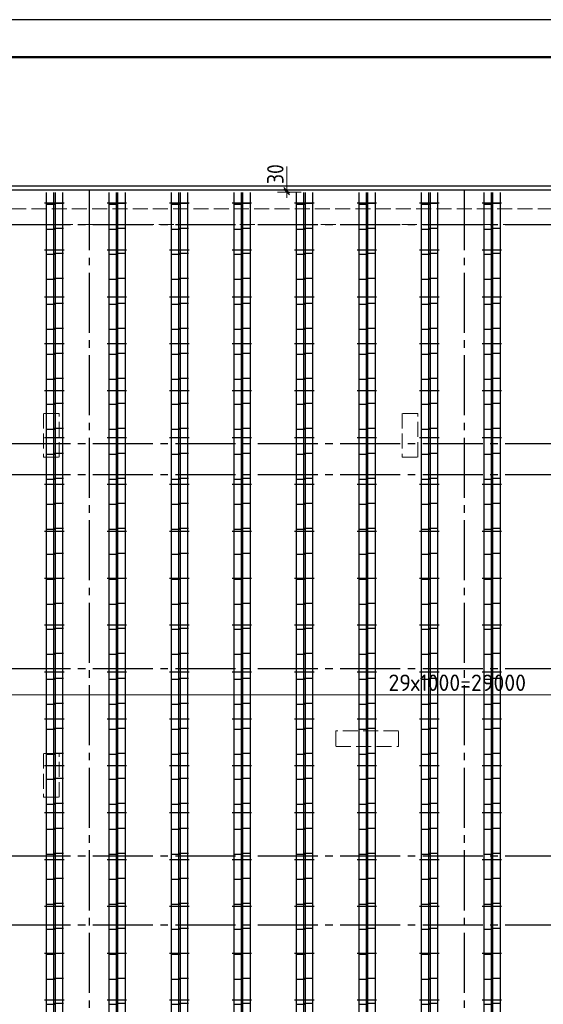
# Model space of a CAD drawing. Header units: millimetres. Extents: x 0 to 50400, y -48 to 35640.
# Tile 7 of 18: x 17405 to 25783, y 19889 to 35640. Entities that reach past the tile are written whole.
import ezdxf

# ---------------------------------------------------------------- set-up
doc = ezdxf.new("R2010")
doc.units = ezdxf.units.MM
doc.linetypes.add('______2', pattern=[324, 240, -84])
doc.linetypes.add('______5', pattern=[1320, 960, -120, 120, -120])
for name, color, linetype, lineweight in [('Standard', 7, 'Continuous', 25), ('ЖБ Пилон', 7, 'Continuous', 35), ('ЖБ Плита Фундамента верхний уровень', 7, 'Continuous', 35), ('ЖБ Стена верхний уровень', 7, 'Continuous', 35), ('Позиционная метка номер позиции', 7, 'Continuous', 13), ('Размерная линия_ общее', 7, 'Continuous', 13), ('Фиксатор', 7, 'Continuous', 13)]:
    doc.layers.add(name, color=color, linetype=linetype, lineweight=lineweight)
doc.layers.add('Оси', color=7, linetype='______5', lineweight=13, true_color=0x656565)
doc.styles.add('ISOCPEUR', font='txt')

msp = doc.modelspace()

# ---------------------------------------------------------------- linework, layer by layer
at = {"layer": 'Standard', "color": 7, "linetype": 'Continuous', "lineweight": 25, "transparency": 33554687}
msp.add_lwpolyline([(0, 0), (50400, 0), (50400, 35640), (0, 35640), (0, 0)], close=True, dxfattribs=at)
at = {"layer": 'Standard', "color": 7, "linetype": 'Continuous', "lineweight": 50, "transparency": 33554687}
msp.add_lwpolyline([(2400, 35040), (49800, 35040), (49800, 600), (2400, 600), (2400, 35040)], close=True, dxfattribs=at)
at = {"layer": 'Standard', "color": 254, "linetype": 'Continuous', "lineweight": -3, "true_color": 0xc4c4ff, "transparency": 33554687}
msp.add_lwpolyline([(9704, 9947), (39216, 9947), (39216, 32977), (9704, 32977), (9704, 9947)], dxfattribs=at)
at = {"layer": 'ЖБ Пилон', "color": 253, "linetype": '______2', "lineweight": 13, "true_color": 0xa0a0a0, "transparency": 33554687}
for p, q in [((18035, 29342), (17785, 29342)), ((17785, 29342), (17785, 28642)), ((18035, 28642), (18035, 29342)), ((23775, 29342), (23525, 29342)), ((23525, 29342), (23525, 28642)), ((23775, 28642), (23775, 29342)), ((17785, 28642), (18035, 28642)), ((23525, 28642), (23775, 28642)), ((23465, 24262), (22465, 24262)), ((22465, 24262), (22465, 24012)), ((23465, 24012), (23465, 24262)), ((22465, 24012), (23465, 24012)), ((18035, 23902), (17785, 23902)), ((17785, 23902), (17785, 23202)), ((18035, 23202), (18035, 23902)), ((17785, 23202), (18035, 23202))]:
    msp.add_line(p, q, dxfattribs=at)
at = {"layer": 'ЖБ Плита Фундамента верхний уровень', "color": 251, "linetype": 'Continuous', "lineweight": 25, "true_color": 0x656565, "transparency": 33554687}
msp.add_line((40215, 32912), (8715, 32912), dxfattribs=at)
at = {"layer": 'ЖБ Стена верхний уровень', "color": 253, "linetype": '______2', "lineweight": 13, "true_color": 0xa0a0a0, "transparency": 33554687}
for p, q in [((27553, 32612), (9015, 32612)), ((9265, 32362), (27553, 32362))]:
    msp.add_line(p, q, dxfattribs=at)
at = {"layer": 'Оси', "color": 8, "linetype": '______5', "lineweight": -3, "transparency": 33554687}
for p, q in [((18515, 32912), (18515, 8317)), ((24515, 32912), (24515, 8317)), ((8015, 32362), (42965, 32362)), ((8015, 28862), (42965, 28862)), ((8015, 28362), (42965, 28362)), ((8015, 25262), (42965, 25262)), ((8015, 22262), (42965, 22262)), ((8015, 21162), (42965, 21162))]:
    msp.add_line(p, q, dxfattribs=at)
at = {"layer": 'Позиционная метка номер позиции', "color": 251, "linetype": 'Continuous', "lineweight": 13, "true_color": 0x656565, "transparency": 33554687}
msp.add_line((21677, 32912), (21677, 33292), dxfattribs=at)
at = {"layer": 'Размерная линия_ общее', "color": 7, "linetype": 'Continuous', "lineweight": 25, "transparency": 33554687}
for p, q in [((21722, 32867), (21632, 32957)), ((21722, 32837), (21632, 32927))]:
    msp.add_line(p, q, dxfattribs=at)
at = {"layer": 'Размерная линия_ общее', "color": 7, "linetype": 'Continuous', "lineweight": 13, "transparency": 33554687}
for p, q in [((21677, 32912), (21677, 33002)), ((21677, 32912), (21527, 32912)), ((21677, 32882), (21527, 32882)), ((21677, 32912), (21827, 32912)), ((21677, 32912), (21908, 32912)), ((21677, 32882), (21677, 32912)), ((21677, 32882), (21827, 32882)), ((21677, 32882), (21908, 32882)), ((21677, 32882), (21677, 32792)), ((9965, 24841), (38965, 24841))]:
    msp.add_line(p, q, dxfattribs=at)
at = {"layer": 'Фиксатор', "color": 7, "linetype": 'Continuous', "lineweight": 25, "transparency": 33554687}
for p, q in [((17834, 10047), (17834, 32877)), ((17834, 10047), (17834, 32877)), ((17953, 10047), (17953, 32877)), ((17953, 10047), (17953, 32877)), ((17977, 10047), (17977, 32877)), ((17977, 10047), (17977, 32877)), ((18096, 10047), (18096, 32877)), ((18096, 10047), (18096, 32877)), ((18834, 10047), (18834, 32877)), ((18834, 10047), (18834, 32877)), ((18953, 10047), (18953, 32877)), ((18953, 10047), (18953, 32877)), ((18977, 10047), (18977, 32877)), ((18977, 10047), (18977, 32877)), ((19096, 10047), (19096, 32877)), ((19096, 10047), (19096, 32877)), ((19834, 10047), (19834, 32877)), ((19834, 10047), (19834, 32877)), ((19953, 10047), (19953, 32877)), ((19953, 10047), (19953, 32877)), ((19977, 10047), (19977, 32877)), ((19977, 10047), (19977, 32877)), ((20096, 10047), (20096, 32877)), ((20096, 10047), (20096, 32877)), ((20834, 10047), (20834, 32877)), ((20834, 10047), (20834, 32877)), ((20953, 10047), (20953, 32877)), ((20953, 10047), (20953, 32877)), ((20977, 10047), (20977, 32877)), ((20977, 10047), (20977, 32877)), ((21096, 10047), (21096, 32877)), ((21096, 10047), (21096, 32877)), ((21834, 10047), (21834, 32877)), ((21834, 10047), (21834, 32877)), ((21953, 10047), (21953, 32877)), ((21953, 10047), (21953, 32877)), ((21977, 10047), (21977, 32877)), ((21977, 10047), (21977, 32877)), ((22096, 10047), (22096, 32877)), ((22096, 10047), (22096, 32877)), ((22834, 10047), (22834, 32877)), ((22834, 10047), (22834, 32877)), ((22953, 10047), (22953, 32877)), ((22953, 10047), (22953, 32877)), ((22977, 10047), (22977, 32877)), ((22977, 10047), (22977, 32877)), ((23096, 10047), (23096, 32877)), ((23096, 10047), (23096, 32877)), ((23834, 10047), (23834, 32877)), ((23834, 10047), (23834, 32877)), ((23953, 10047), (23953, 32877)), ((23953, 10047), (23953, 32877)), ((23977, 10047), (23977, 32877)), ((23977, 10047), (23977, 32877)), ((24096, 10047), (24096, 32877)), ((24096, 10047), (24096, 32877)), ((24834, 10047), (24834, 32877)), ((24834, 10047), (24834, 32877)), ((24953, 10047), (24953, 32877)), ((24953, 10047), (24953, 32877)), ((24977, 10047), (24977, 32877)), ((24977, 10047), (24977, 32877)), ((25096, 10047), (25096, 32877)), ((25096, 10047), (25096, 32877)), ((17804, 32708), (18116, 32708)), ((17804, 32708), (18116, 32708)), ((17827, 32690), (17981, 32690)), ((17827, 32690), (17981, 32690)), ((18103, 32700), (17950, 32700)), ((18103, 32700), (17950, 32700)), ((18804, 32708), (19116, 32708)), ((18804, 32708), (19116, 32708)), ((18827, 32690), (18981, 32690)), ((18827, 32690), (18981, 32690)), ((19103, 32700), (18950, 32700)), ((19103, 32700), (18950, 32700)), ((19804, 32708), (20116, 32708)), ((19804, 32708), (20116, 32708)), ((19827, 32690), (19981, 32690)), ((19827, 32690), (19981, 32690)), ((20103, 32700), (19950, 32700)), ((20103, 32700), (19950, 32700)), ((20804, 32708), (21116, 32708)), ((20804, 32708), (21116, 32708)), ((20827, 32690), (20981, 32690)), ((20827, 32690), (20981, 32690)), ((21103, 32700), (20950, 32700)), ((21103, 32700), (20950, 32700)), ((21804, 32708), (22116, 32708)), ((21804, 32708), (22116, 32708)), ((21827, 32690), (21981, 32690)), ((21827, 32690), (21981, 32690)), ((22103, 32700), (21950, 32700)), ((22103, 32700), (21950, 32700)), ((22804, 32708), (23116, 32708)), ((22804, 32708), (23116, 32708)), ((22827, 32690), (22981, 32690)), ((22827, 32690), (22981, 32690)), ((23103, 32700), (22950, 32700)), ((23103, 32700), (22950, 32700)), ((23804, 32708), (24116, 32708)), ((23804, 32708), (24116, 32708)), ((23827, 32690), (23981, 32690)), ((23827, 32690), (23981, 32690)), ((24103, 32700), (23950, 32700)), ((24103, 32700), (23950, 32700)), ((24804, 32708), (25116, 32708)), ((24804, 32708), (25116, 32708)), ((24827, 32690), (24981, 32690)), ((24827, 32690), (24981, 32690)), ((25103, 32700), (24950, 32700)), ((25103, 32700), (24950, 32700)), ((17827, 32290), (17981, 32290)), ((17827, 32290), (17981, 32290)), ((18103, 32300), (17950, 32300)), ((18103, 32300), (17950, 32300)), ((18827, 32290), (18981, 32290)), ((18827, 32290), (18981, 32290)), ((19103, 32300), (18950, 32300)), ((19103, 32300), (18950, 32300)), ((19827, 32290), (19981, 32290)), ((19827, 32290), (19981, 32290)), ((20103, 32300), (19950, 32300)), ((20103, 32300), (19950, 32300)), ((20827, 32290), (20981, 32290)), ((20827, 32290), (20981, 32290)), ((21103, 32300), (20950, 32300)), ((21103, 32300), (20950, 32300)), ((21827, 32290), (21981, 32290)), ((21827, 32290), (21981, 32290)), ((22103, 32300), (21950, 32300)), ((22103, 32300), (21950, 32300)), ((22827, 32290), (22981, 32290)), ((22827, 32290), (22981, 32290)), ((23103, 32300), (22950, 32300)), ((23103, 32300), (22950, 32300)), ((23827, 32290), (23981, 32290)), ((23827, 32290), (23981, 32290)), ((24103, 32300), (23950, 32300)), ((24103, 32300), (23950, 32300)), ((24827, 32290), (24981, 32290)), ((24827, 32290), (24981, 32290)), ((25103, 32300), (24950, 32300)), ((25103, 32300), (24950, 32300)), ((17804, 31958), (18116, 31958)), ((17804, 31958), (18116, 31958)), ((17827, 31890), (17981, 31890)), ((17827, 31890), (17981, 31890)), ((18103, 31900), (17950, 31900)), ((18103, 31900), (17950, 31900)), ((18804, 31958), (19116, 31958)), ((18804, 31958), (19116, 31958)), ((18827, 31890), (18981, 31890)), ((18827, 31890), (18981, 31890)), ((19103, 31900), (18950, 31900)), ((19103, 31900), (18950, 31900)), ((19804, 31958), (20116, 31958)), ((19804, 31958), (20116, 31958)), ((19827, 31890), (19981, 31890)), ((19827, 31890), (19981, 31890)), ((20103, 31900), (19950, 31900)), ((20103, 31900), (19950, 31900)), ((20804, 31958), (21116, 31958)), ((20804, 31958), (21116, 31958)), ((20827, 31890), (20981, 31890)), ((20827, 31890), (20981, 31890)), ((21103, 31900), (20950, 31900)), ((21103, 31900), (20950, 31900)), ((21804, 31958), (22116, 31958)), ((21804, 31958), (22116, 31958)), ((21827, 31890), (21981, 31890)), ((21827, 31890), (21981, 31890)), ((22103, 31900), (21950, 31900)), ((22103, 31900), (21950, 31900)), ((22804, 31958), (23116, 31958)), ((22804, 31958), (23116, 31958)), ((22827, 31890), (22981, 31890)), ((22827, 31890), (22981, 31890)), ((23103, 31900), (22950, 31900)), ((23103, 31900), (22950, 31900)), ((23804, 31958), (24116, 31958)), ((23804, 31958), (24116, 31958)), ((23827, 31890), (23981, 31890)), ((23827, 31890), (23981, 31890)), ((24103, 31900), (23950, 31900)), ((24103, 31900), (23950, 31900)), ((24804, 31958), (25116, 31958)), ((24804, 31958), (25116, 31958)), ((24827, 31890), (24981, 31890)), ((24827, 31890), (24981, 31890)), ((25103, 31900), (24950, 31900)), ((25103, 31900), (24950, 31900)), ((17827, 31490), (17981, 31490)), ((17827, 31490), (17981, 31490)), ((18103, 31500), (17950, 31500)), ((18103, 31500), (17950, 31500)), ((18827, 31490), (18981, 31490)), ((18827, 31490), (18981, 31490)), ((19103, 31500), (18950, 31500)), ((19103, 31500), (18950, 31500)), ((19827, 31490), (19981, 31490)), ((19827, 31490), (19981, 31490)), ((20103, 31500), (19950, 31500)), ((20103, 31500), (19950, 31500)), ((20827, 31490), (20981, 31490)), ((20827, 31490), (20981, 31490)), ((21103, 31500), (20950, 31500)), ((21103, 31500), (20950, 31500)), ((21827, 31490), (21981, 31490)), ((21827, 31490), (21981, 31490)), ((22103, 31500), (21950, 31500)), ((22103, 31500), (21950, 31500)), ((22827, 31490), (22981, 31490)), ((22827, 31490), (22981, 31490)), ((23103, 31500), (22950, 31500)), ((23103, 31500), (22950, 31500)), ((23827, 31490), (23981, 31490)), ((23827, 31490), (23981, 31490)), ((24103, 31500), (23950, 31500)), ((24103, 31500), (23950, 31500)), ((24827, 31490), (24981, 31490)), ((24827, 31490), (24981, 31490)), ((25103, 31500), (24950, 31500)), ((25103, 31500), (24950, 31500)), ((17804, 31208), (18116, 31208)), ((17804, 31208), (18116, 31208)), ((18804, 31208), (19116, 31208)), ((18804, 31208), (19116, 31208)), ((19804, 31208), (20116, 31208)), ((19804, 31208), (20116, 31208)), ((20804, 31208), (21116, 31208)), ((20804, 31208), (21116, 31208)), ((21804, 31208), (22116, 31208)), ((21804, 31208), (22116, 31208)), ((22804, 31208), (23116, 31208)), ((22804, 31208), (23116, 31208)), ((23804, 31208), (24116, 31208)), ((23804, 31208), (24116, 31208)), ((24804, 31208), (25116, 31208)), ((24804, 31208), (25116, 31208)), ((17827, 31090), (17981, 31090)), ((17827, 31090), (17981, 31090)), ((18103, 31100), (17950, 31100)), ((18103, 31100), (17950, 31100)), ((18827, 31090), (18981, 31090)), ((18827, 31090), (18981, 31090)), ((19103, 31100), (18950, 31100)), ((19103, 31100), (18950, 31100)), ((19827, 31090), (19981, 31090)), ((19827, 31090), (19981, 31090)), ((20103, 31100), (19950, 31100)), ((20103, 31100), (19950, 31100)), ((20827, 31090), (20981, 31090)), ((20827, 31090), (20981, 31090)), ((21103, 31100), (20950, 31100)), ((21103, 31100), (20950, 31100)), ((21827, 31090), (21981, 31090)), ((21827, 31090), (21981, 31090)), ((22103, 31100), (21950, 31100)), ((22103, 31100), (21950, 31100)), ((22827, 31090), (22981, 31090)), ((22827, 31090), (22981, 31090)), ((23103, 31100), (22950, 31100)), ((23103, 31100), (22950, 31100)), ((23827, 31090), (23981, 31090)), ((23827, 31090), (23981, 31090)), ((24103, 31100), (23950, 31100)), ((24103, 31100), (23950, 31100)), ((24827, 31090), (24981, 31090)), ((24827, 31090), (24981, 31090)), ((25103, 31100), (24950, 31100)), ((25103, 31100), (24950, 31100)), ((17827, 30690), (17981, 30690)), ((17827, 30690), (17981, 30690)), ((18103, 30700), (17950, 30700)), ((18103, 30700), (17950, 30700)), ((18827, 30690), (18981, 30690)), ((18827, 30690), (18981, 30690)), ((19103, 30700), (18950, 30700)), ((19103, 30700), (18950, 30700)), ((19827, 30690), (19981, 30690)), ((19827, 30690), (19981, 30690)), ((20103, 30700), (19950, 30700)), ((20103, 30700), (19950, 30700)), ((20827, 30690), (20981, 30690)), ((20827, 30690), (20981, 30690)), ((21103, 30700), (20950, 30700)), ((21103, 30700), (20950, 30700)), ((21827, 30690), (21981, 30690)), ((21827, 30690), (21981, 30690)), ((22103, 30700), (21950, 30700)), ((22103, 30700), (21950, 30700)), ((22827, 30690), (22981, 30690)), ((22827, 30690), (22981, 30690)), ((23103, 30700), (22950, 30700)), ((23103, 30700), (22950, 30700)), ((23827, 30690), (23981, 30690)), ((23827, 30690), (23981, 30690)), ((24103, 30700), (23950, 30700)), ((24103, 30700), (23950, 30700)), ((24827, 30690), (24981, 30690)), ((24827, 30690), (24981, 30690)), ((25103, 30700), (24950, 30700)), ((25103, 30700), (24950, 30700)), ((17804, 30458), (18116, 30458)), ((17804, 30458), (18116, 30458)), ((18804, 30458), (19116, 30458)), ((18804, 30458), (19116, 30458)), ((19804, 30458), (20116, 30458)), ((19804, 30458), (20116, 30458)), ((20804, 30458), (21116, 30458)), ((20804, 30458), (21116, 30458)), ((21804, 30458), (22116, 30458)), ((21804, 30458), (22116, 30458)), ((22804, 30458), (23116, 30458)), ((22804, 30458), (23116, 30458)), ((23804, 30458), (24116, 30458)), ((23804, 30458), (24116, 30458)), ((24804, 30458), (25116, 30458)), ((24804, 30458), (25116, 30458)), ((17827, 30290), (17981, 30290)), ((17827, 30290), (17981, 30290)), ((18103, 30300), (17950, 30300)), ((18103, 30300), (17950, 30300)), ((18827, 30290), (18981, 30290)), ((18827, 30290), (18981, 30290)), ((19103, 30300), (18950, 30300)), ((19103, 30300), (18950, 30300)), ((19827, 30290), (19981, 30290)), ((19827, 30290), (19981, 30290)), ((20103, 30300), (19950, 30300)), ((20103, 30300), (19950, 30300)), ((20827, 30290), (20981, 30290)), ((20827, 30290), (20981, 30290)), ((21103, 30300), (20950, 30300)), ((21103, 30300), (20950, 30300)), ((21827, 30290), (21981, 30290)), ((21827, 30290), (21981, 30290)), ((22103, 30300), (21950, 30300)), ((22103, 30300), (21950, 30300)), ((22827, 30290), (22981, 30290)), ((22827, 30290), (22981, 30290)), ((23103, 30300), (22950, 30300)), ((23103, 30300), (22950, 30300)), ((23827, 30290), (23981, 30290)), ((23827, 30290), (23981, 30290)), ((24103, 30300), (23950, 30300)), ((24103, 30300), (23950, 30300)), ((24827, 30290), (24981, 30290)), ((24827, 30290), (24981, 30290)), ((25103, 30300), (24950, 30300)), ((25103, 30300), (24950, 30300)), ((17827, 29890), (17981, 29890)), ((17827, 29890), (17981, 29890)), ((18103, 29900), (17950, 29900)), ((18103, 29900), (17950, 29900)), ((18827, 29890), (18981, 29890)), ((18827, 29890), (18981, 29890)), ((19103, 29900), (18950, 29900)), ((19103, 29900), (18950, 29900)), ((19827, 29890), (19981, 29890)), ((19827, 29890), (19981, 29890)), ((20103, 29900), (19950, 29900)), ((20103, 29900), (19950, 29900)), ((20827, 29890), (20981, 29890)), ((20827, 29890), (20981, 29890)), ((21103, 29900), (20950, 29900)), ((21103, 29900), (20950, 29900)), ((21827, 29890), (21981, 29890)), ((21827, 29890), (21981, 29890)), ((22103, 29900), (21950, 29900)), ((22103, 29900), (21950, 29900)), ((22827, 29890), (22981, 29890)), ((22827, 29890), (22981, 29890)), ((23103, 29900), (22950, 29900)), ((23103, 29900), (22950, 29900)), ((23827, 29890), (23981, 29890)), ((23827, 29890), (23981, 29890)), ((24103, 29900), (23950, 29900)), ((24103, 29900), (23950, 29900)), ((24827, 29890), (24981, 29890)), ((24827, 29890), (24981, 29890)), ((25103, 29900), (24950, 29900)), ((25103, 29900), (24950, 29900)), ((17804, 29708), (18116, 29708)), ((17804, 29708), (18116, 29708)), ((18804, 29708), (19116, 29708)), ((18804, 29708), (19116, 29708)), ((19804, 29708), (20116, 29708)), ((19804, 29708), (20116, 29708)), ((20804, 29708), (21116, 29708)), ((20804, 29708), (21116, 29708)), ((21804, 29708), (22116, 29708)), ((21804, 29708), (22116, 29708)), ((22804, 29708), (23116, 29708)), ((22804, 29708), (23116, 29708)), ((23804, 29708), (24116, 29708)), ((23804, 29708), (24116, 29708)), ((24804, 29708), (25116, 29708)), ((24804, 29708), (25116, 29708)), ((17827, 29490), (17981, 29490)), ((17827, 29490), (17981, 29490)), ((18103, 29500), (17950, 29500)), ((18103, 29500), (17950, 29500)), ((18827, 29490), (18981, 29490)), ((18827, 29490), (18981, 29490)), ((19103, 29500), (18950, 29500)), ((19103, 29500), (18950, 29500)), ((19827, 29490), (19981, 29490)), ((19827, 29490), (19981, 29490)), ((20103, 29500), (19950, 29500)), ((20103, 29500), (19950, 29500)), ((20827, 29490), (20981, 29490)), ((20827, 29490), (20981, 29490)), ((21103, 29500), (20950, 29500)), ((21103, 29500), (20950, 29500)), ((21827, 29490), (21981, 29490)), ((21827, 29490), (21981, 29490)), ((22103, 29500), (21950, 29500)), ((22103, 29500), (21950, 29500)), ((22827, 29490), (22981, 29490)), ((22827, 29490), (22981, 29490)), ((23103, 29500), (22950, 29500)), ((23103, 29500), (22950, 29500)), ((23827, 29490), (23981, 29490)), ((23827, 29490), (23981, 29490)), ((24103, 29500), (23950, 29500)), ((24103, 29500), (23950, 29500)), ((24827, 29490), (24981, 29490)), ((24827, 29490), (24981, 29490)), ((25103, 29500), (24950, 29500)), ((25103, 29500), (24950, 29500)), ((17827, 29090), (17981, 29090)), ((17827, 29090), (17981, 29090)), ((18103, 29100), (17950, 29100)), ((18103, 29100), (17950, 29100)), ((18827, 29090), (18981, 29090)), ((18827, 29090), (18981, 29090)), ((19103, 29100), (18950, 29100)), ((19103, 29100), (18950, 29100)), ((19827, 29090), (19981, 29090)), ((19827, 29090), (19981, 29090)), ((20103, 29100), (19950, 29100)), ((20103, 29100), (19950, 29100)), ((20827, 29090), (20981, 29090)), ((20827, 29090), (20981, 29090)), ((21103, 29100), (20950, 29100)), ((21103, 29100), (20950, 29100)), ((21827, 29090), (21981, 29090)), ((21827, 29090), (21981, 29090)), ((22103, 29100), (21950, 29100)), ((22103, 29100), (21950, 29100)), ((22827, 29090), (22981, 29090)), ((22827, 29090), (22981, 29090)), ((23103, 29100), (22950, 29100)), ((23103, 29100), (22950, 29100)), ((23827, 29090), (23981, 29090)), ((23827, 29090), (23981, 29090)), ((24103, 29100), (23950, 29100)), ((24103, 29100), (23950, 29100)), ((24827, 29090), (24981, 29090)), ((24827, 29090), (24981, 29090)), ((25103, 29100), (24950, 29100)), ((25103, 29100), (24950, 29100)), ((17804, 28958), (18116, 28958)), ((17804, 28958), (18116, 28958)), ((18804, 28958), (19116, 28958)), ((18804, 28958), (19116, 28958)), ((19804, 28958), (20116, 28958)), ((19804, 28958), (20116, 28958)), ((20804, 28958), (21116, 28958)), ((20804, 28958), (21116, 28958)), ((21804, 28958), (22116, 28958)), ((21804, 28958), (22116, 28958)), ((22804, 28958), (23116, 28958)), ((22804, 28958), (23116, 28958)), ((23804, 28958), (24116, 28958)), ((23804, 28958), (24116, 28958)), ((24804, 28958), (25116, 28958)), ((24804, 28958), (25116, 28958)), ((17827, 28690), (17981, 28690)), ((17827, 28690), (17981, 28690)), ((18103, 28700), (17950, 28700)), ((18103, 28700), (17950, 28700)), ((18827, 28690), (18981, 28690)), ((18827, 28690), (18981, 28690)), ((19103, 28700), (18950, 28700)), ((19103, 28700), (18950, 28700)), ((19827, 28690), (19981, 28690)), ((19827, 28690), (19981, 28690)), ((20103, 28700), (19950, 28700)), ((20103, 28700), (19950, 28700)), ((20827, 28690), (20981, 28690)), ((20827, 28690), (20981, 28690)), ((21103, 28700), (20950, 28700)), ((21103, 28700), (20950, 28700)), ((21827, 28690), (21981, 28690)), ((21827, 28690), (21981, 28690)), ((22103, 28700), (21950, 28700)), ((22103, 28700), (21950, 28700)), ((22827, 28690), (22981, 28690)), ((22827, 28690), (22981, 28690)), ((23103, 28700), (22950, 28700)), ((23103, 28700), (22950, 28700)), ((23827, 28690), (23981, 28690)), ((23827, 28690), (23981, 28690)), ((24103, 28700), (23950, 28700)), ((24103, 28700), (23950, 28700)), ((24827, 28690), (24981, 28690)), ((24827, 28690), (24981, 28690)), ((25103, 28700), (24950, 28700)), ((25103, 28700), (24950, 28700)), ((17804, 28208), (18116, 28208)), ((17804, 28208), (18116, 28208)), ((17827, 28290), (17981, 28290)), ((17827, 28290), (17981, 28290)), ((18103, 28300), (17950, 28300)), ((18103, 28300), (17950, 28300)), ((18804, 28208), (19116, 28208)), ((18804, 28208), (19116, 28208)), ((18827, 28290), (18981, 28290)), ((18827, 28290), (18981, 28290)), ((19103, 28300), (18950, 28300)), ((19103, 28300), (18950, 28300)), ((19804, 28208), (20116, 28208)), ((19804, 28208), (20116, 28208)), ((19827, 28290), (19981, 28290)), ((19827, 28290), (19981, 28290)), ((20103, 28300), (19950, 28300)), ((20103, 28300), (19950, 28300)), ((20804, 28208), (21116, 28208)), ((20804, 28208), (21116, 28208)), ((20827, 28290), (20981, 28290)), ((20827, 28290), (20981, 28290)), ((21103, 28300), (20950, 28300)), ((21103, 28300), (20950, 28300)), ((21804, 28208), (22116, 28208)), ((21804, 28208), (22116, 28208)), ((21827, 28290), (21981, 28290)), ((21827, 28290), (21981, 28290)), ((22103, 28300), (21950, 28300)), ((22103, 28300), (21950, 28300)), ((22804, 28208), (23116, 28208)), ((22804, 28208), (23116, 28208)), ((22827, 28290), (22981, 28290)), ((22827, 28290), (22981, 28290)), ((23103, 28300), (22950, 28300)), ((23103, 28300), (22950, 28300)), ((23804, 28208), (24116, 28208)), ((23804, 28208), (24116, 28208)), ((23827, 28290), (23981, 28290)), ((23827, 28290), (23981, 28290)), ((24103, 28300), (23950, 28300)), ((24103, 28300), (23950, 28300)), ((24804, 28208), (25116, 28208)), ((24804, 28208), (25116, 28208)), ((24827, 28290), (24981, 28290)), ((24827, 28290), (24981, 28290)), ((25103, 28300), (24950, 28300)), ((25103, 28300), (24950, 28300)), ((17827, 27890), (17981, 27890)), ((17827, 27890), (17981, 27890)), ((18103, 27900), (17950, 27900)), ((18103, 27900), (17950, 27900)), ((18827, 27890), (18981, 27890)), ((18827, 27890), (18981, 27890)), ((19103, 27900), (18950, 27900)), ((19103, 27900), (18950, 27900)), ((19827, 27890), (19981, 27890)), ((19827, 27890), (19981, 27890)), ((20103, 27900), (19950, 27900)), ((20103, 27900), (19950, 27900)), ((20827, 27890), (20981, 27890)), ((20827, 27890), (20981, 27890)), ((21103, 27900), (20950, 27900)), ((21103, 27900), (20950, 27900)), ((21827, 27890), (21981, 27890)), ((21827, 27890), (21981, 27890)), ((22103, 27900), (21950, 27900)), ((22103, 27900), (21950, 27900)), ((22827, 27890), (22981, 27890)), ((22827, 27890), (22981, 27890)), ((23103, 27900), (22950, 27900)), ((23103, 27900), (22950, 27900)), ((23827, 27890), (23981, 27890)), ((23827, 27890), (23981, 27890)), ((24103, 27900), (23950, 27900)), ((24103, 27900), (23950, 27900)), ((24827, 27890), (24981, 27890)), ((24827, 27890), (24981, 27890)), ((25103, 27900), (24950, 27900)), ((25103, 27900), (24950, 27900)), ((17804, 27458), (18116, 27458)), ((17804, 27458), (18116, 27458)), ((17827, 27490), (17981, 27490)), ((17827, 27490), (17981, 27490)), ((18103, 27500), (17950, 27500)), ((18103, 27500), (17950, 27500)), ((18804, 27458), (19116, 27458)), ((18804, 27458), (19116, 27458)), ((18827, 27490), (18981, 27490)), ((18827, 27490), (18981, 27490)), ((19103, 27500), (18950, 27500)), ((19103, 27500), (18950, 27500)), ((19804, 27458), (20116, 27458)), ((19804, 27458), (20116, 27458)), ((19827, 27490), (19981, 27490)), ((19827, 27490), (19981, 27490)), ((20103, 27500), (19950, 27500)), ((20103, 27500), (19950, 27500)), ((20804, 27458), (21116, 27458)), ((20804, 27458), (21116, 27458)), ((20827, 27490), (20981, 27490)), ((20827, 27490), (20981, 27490)), ((21103, 27500), (20950, 27500)), ((21103, 27500), (20950, 27500)), ((21804, 27458), (22116, 27458)), ((21804, 27458), (22116, 27458)), ((21827, 27490), (21981, 27490)), ((21827, 27490), (21981, 27490)), ((22103, 27500), (21950, 27500)), ((22103, 27500), (21950, 27500)), ((22804, 27458), (23116, 27458)), ((22804, 27458), (23116, 27458)), ((22827, 27490), (22981, 27490)), ((22827, 27490), (22981, 27490)), ((23103, 27500), (22950, 27500)), ((23103, 27500), (22950, 27500)), ((23804, 27458), (24116, 27458)), ((23804, 27458), (24116, 27458)), ((23827, 27490), (23981, 27490)), ((23827, 27490), (23981, 27490)), ((24103, 27500), (23950, 27500)), ((24103, 27500), (23950, 27500)), ((24804, 27458), (25116, 27458)), ((24804, 27458), (25116, 27458)), ((24827, 27490), (24981, 27490)), ((24827, 27490), (24981, 27490)), ((25103, 27500), (24950, 27500)), ((25103, 27500), (24950, 27500)), ((18103, 27100), (17950, 27100)), ((18103, 27100), (17950, 27100)), ((19103, 27100), (18950, 27100)), ((19103, 27100), (18950, 27100)), ((20103, 27100), (19950, 27100)), ((20103, 27100), (19950, 27100)), ((21103, 27100), (20950, 27100)), ((21103, 27100), (20950, 27100)), ((22103, 27100), (21950, 27100)), ((22103, 27100), (21950, 27100)), ((23103, 27100), (22950, 27100)), ((23103, 27100), (22950, 27100)), ((24103, 27100), (23950, 27100)), ((24103, 27100), (23950, 27100)), ((25103, 27100), (24950, 27100)), ((25103, 27100), (24950, 27100)), ((17827, 27090), (17981, 27090)), ((17827, 27090), (17981, 27090)), ((18827, 27090), (18981, 27090)), ((18827, 27090), (18981, 27090)), ((19827, 27090), (19981, 27090)), ((19827, 27090), (19981, 27090)), ((20827, 27090), (20981, 27090)), ((20827, 27090), (20981, 27090)), ((21827, 27090), (21981, 27090)), ((21827, 27090), (21981, 27090)), ((22827, 27090), (22981, 27090)), ((22827, 27090), (22981, 27090)), ((23827, 27090), (23981, 27090)), ((23827, 27090), (23981, 27090)), ((24827, 27090), (24981, 27090)), ((24827, 27090), (24981, 27090)), ((17804, 26708), (18116, 26708)), ((17804, 26708), (18116, 26708)), ((17827, 26690), (17981, 26690)), ((17827, 26690), (17981, 26690)), ((18103, 26700), (17950, 26700)), ((18103, 26700), (17950, 26700)), ((18804, 26708), (19116, 26708)), ((18804, 26708), (19116, 26708)), ((18827, 26690), (18981, 26690)), ((18827, 26690), (18981, 26690)), ((19103, 26700), (18950, 26700)), ((19103, 26700), (18950, 26700)), ((19804, 26708), (20116, 26708)), ((19804, 26708), (20116, 26708)), ((19827, 26690), (19981, 26690)), ((19827, 26690), (19981, 26690)), ((20103, 26700), (19950, 26700)), ((20103, 26700), (19950, 26700)), ((20804, 26708), (21116, 26708)), ((20804, 26708), (21116, 26708)), ((20827, 26690), (20981, 26690)), ((20827, 26690), (20981, 26690)), ((21103, 26700), (20950, 26700)), ((21103, 26700), (20950, 26700)), ((21804, 26708), (22116, 26708)), ((21804, 26708), (22116, 26708)), ((21827, 26690), (21981, 26690)), ((21827, 26690), (21981, 26690)), ((22103, 26700), (21950, 26700)), ((22103, 26700), (21950, 26700)), ((22804, 26708), (23116, 26708)), ((22804, 26708), (23116, 26708)), ((22827, 26690), (22981, 26690)), ((22827, 26690), (22981, 26690)), ((23103, 26700), (22950, 26700)), ((23103, 26700), (22950, 26700)), ((23804, 26708), (24116, 26708)), ((23804, 26708), (24116, 26708)), ((23827, 26690), (23981, 26690)), ((23827, 26690), (23981, 26690)), ((24103, 26700), (23950, 26700)), ((24103, 26700), (23950, 26700)), ((24804, 26708), (25116, 26708)), ((24804, 26708), (25116, 26708)), ((24827, 26690), (24981, 26690)), ((24827, 26690), (24981, 26690)), ((25103, 26700), (24950, 26700)), ((25103, 26700), (24950, 26700)), ((17827, 26290), (17981, 26290)), ((17827, 26290), (17981, 26290)), ((18103, 26300), (17950, 26300)), ((18103, 26300), (17950, 26300)), ((18827, 26290), (18981, 26290)), ((18827, 26290), (18981, 26290)), ((19103, 26300), (18950, 26300)), ((19103, 26300), (18950, 26300)), ((19827, 26290), (19981, 26290)), ((19827, 26290), (19981, 26290)), ((20103, 26300), (19950, 26300)), ((20103, 26300), (19950, 26300)), ((20827, 26290), (20981, 26290)), ((20827, 26290), (20981, 26290)), ((21103, 26300), (20950, 26300)), ((21103, 26300), (20950, 26300)), ((21827, 26290), (21981, 26290)), ((21827, 26290), (21981, 26290)), ((22103, 26300), (21950, 26300)), ((22103, 26300), (21950, 26300)), ((22827, 26290), (22981, 26290)), ((22827, 26290), (22981, 26290)), ((23103, 26300), (22950, 26300)), ((23103, 26300), (22950, 26300)), ((23827, 26290), (23981, 26290)), ((23827, 26290), (23981, 26290)), ((24103, 26300), (23950, 26300)), ((24103, 26300), (23950, 26300)), ((24827, 26290), (24981, 26290)), ((24827, 26290), (24981, 26290)), ((25103, 26300), (24950, 26300)), ((25103, 26300), (24950, 26300)), ((17804, 25958), (18116, 25958)), ((17804, 25958), (18116, 25958)), ((17827, 25890), (17981, 25890)), ((17827, 25890), (17981, 25890)), ((18103, 25900), (17950, 25900)), ((18103, 25900), (17950, 25900)), ((18804, 25958), (19116, 25958)), ((18804, 25958), (19116, 25958)), ((18827, 25890), (18981, 25890)), ((18827, 25890), (18981, 25890)), ((19103, 25900), (18950, 25900)), ((19103, 25900), (18950, 25900)), ((19804, 25958), (20116, 25958)), ((19804, 25958), (20116, 25958)), ((19827, 25890), (19981, 25890)), ((19827, 25890), (19981, 25890)), ((20103, 25900), (19950, 25900)), ((20103, 25900), (19950, 25900)), ((20804, 25958), (21116, 25958)), ((20804, 25958), (21116, 25958)), ((20827, 25890), (20981, 25890)), ((20827, 25890), (20981, 25890)), ((21103, 25900), (20950, 25900)), ((21103, 25900), (20950, 25900)), ((21804, 25958), (22116, 25958)), ((21804, 25958), (22116, 25958)), ((21827, 25890), (21981, 25890)), ((21827, 25890), (21981, 25890)), ((22103, 25900), (21950, 25900)), ((22103, 25900), (21950, 25900)), ((22804, 25958), (23116, 25958)), ((22804, 25958), (23116, 25958)), ((22827, 25890), (22981, 25890)), ((22827, 25890), (22981, 25890)), ((23103, 25900), (22950, 25900)), ((23103, 25900), (22950, 25900)), ((23804, 25958), (24116, 25958)), ((23804, 25958), (24116, 25958)), ((23827, 25890), (23981, 25890)), ((23827, 25890), (23981, 25890)), ((24103, 25900), (23950, 25900)), ((24103, 25900), (23950, 25900)), ((24804, 25958), (25116, 25958)), ((24804, 25958), (25116, 25958)), ((24827, 25890), (24981, 25890)), ((24827, 25890), (24981, 25890)), ((25103, 25900), (24950, 25900)), ((25103, 25900), (24950, 25900)), ((17827, 25490), (17981, 25490)), ((17827, 25490), (17981, 25490)), ((18103, 25500), (17950, 25500)), ((18103, 25500), (17950, 25500)), ((18827, 25490), (18981, 25490)), ((18827, 25490), (18981, 25490)), ((19103, 25500), (18950, 25500)), ((19103, 25500), (18950, 25500)), ((19827, 25490), (19981, 25490)), ((19827, 25490), (19981, 25490)), ((20103, 25500), (19950, 25500)), ((20103, 25500), (19950, 25500)), ((20827, 25490), (20981, 25490)), ((20827, 25490), (20981, 25490)), ((21103, 25500), (20950, 25500)), ((21103, 25500), (20950, 25500)), ((21827, 25490), (21981, 25490)), ((21827, 25490), (21981, 25490)), ((22103, 25500), (21950, 25500)), ((22103, 25500), (21950, 25500)), ((22827, 25490), (22981, 25490)), ((22827, 25490), (22981, 25490)), ((23103, 25500), (22950, 25500)), ((23103, 25500), (22950, 25500)), ((23827, 25490), (23981, 25490)), ((23827, 25490), (23981, 25490)), ((24103, 25500), (23950, 25500)), ((24103, 25500), (23950, 25500)), ((24827, 25490), (24981, 25490)), ((24827, 25490), (24981, 25490)), ((25103, 25500), (24950, 25500)), ((25103, 25500), (24950, 25500)), ((17804, 25208), (18116, 25208)), ((17804, 25208), (18116, 25208)), ((18804, 25208), (19116, 25208)), ((18804, 25208), (19116, 25208)), ((19804, 25208), (20116, 25208)), ((19804, 25208), (20116, 25208)), ((20804, 25208), (21116, 25208)), ((20804, 25208), (21116, 25208)), ((21804, 25208), (22116, 25208)), ((21804, 25208), (22116, 25208)), ((22804, 25208), (23116, 25208)), ((22804, 25208), (23116, 25208)), ((23804, 25208), (24116, 25208)), ((23804, 25208), (24116, 25208)), ((24804, 25208), (25116, 25208)), ((24804, 25208), (25116, 25208)), ((17827, 25090), (17981, 25090)), ((17827, 25090), (17981, 25090)), ((18103, 25100), (17950, 25100)), ((18103, 25100), (17950, 25100)), ((18827, 25090), (18981, 25090)), ((18827, 25090), (18981, 25090)), ((19103, 25100), (18950, 25100)), ((19103, 25100), (18950, 25100)), ((19827, 25090), (19981, 25090)), ((19827, 25090), (19981, 25090)), ((20103, 25100), (19950, 25100)), ((20103, 25100), (19950, 25100)), ((20827, 25090), (20981, 25090)), ((20827, 25090), (20981, 25090)), ((21103, 25100), (20950, 25100)), ((21103, 25100), (20950, 25100)), ((21827, 25090), (21981, 25090)), ((21827, 25090), (21981, 25090)), ((22103, 25100), (21950, 25100)), ((22103, 25100), (21950, 25100)), ((22827, 25090), (22981, 25090)), ((22827, 25090), (22981, 25090)), ((23103, 25100), (22950, 25100)), ((23103, 25100), (22950, 25100)), ((23827, 25090), (23981, 25090)), ((23827, 25090), (23981, 25090)), ((24103, 25100), (23950, 25100)), ((24103, 25100), (23950, 25100)), ((24827, 25090), (24981, 25090)), ((24827, 25090), (24981, 25090)), ((25103, 25100), (24950, 25100)), ((25103, 25100), (24950, 25100)), ((17827, 24690), (17981, 24690)), ((17827, 24690), (17981, 24690)), ((18103, 24700), (17950, 24700)), ((18103, 24700), (17950, 24700)), ((18827, 24690), (18981, 24690)), ((18827, 24690), (18981, 24690)), ((19103, 24700), (18950, 24700)), ((19103, 24700), (18950, 24700)), ((19827, 24690), (19981, 24690)), ((19827, 24690), (19981, 24690)), ((20103, 24700), (19950, 24700)), ((20103, 24700), (19950, 24700)), ((20827, 24690), (20981, 24690)), ((20827, 24690), (20981, 24690)), ((21103, 24700), (20950, 24700)), ((21103, 24700), (20950, 24700)), ((21827, 24690), (21981, 24690)), ((21827, 24690), (21981, 24690)), ((22103, 24700), (21950, 24700)), ((22103, 24700), (21950, 24700)), ((22827, 24690), (22981, 24690)), ((22827, 24690), (22981, 24690)), ((23103, 24700), (22950, 24700)), ((23103, 24700), (22950, 24700)), ((23827, 24690), (23981, 24690)), ((23827, 24690), (23981, 24690)), ((24103, 24700), (23950, 24700)), ((24103, 24700), (23950, 24700)), ((24827, 24690), (24981, 24690)), ((24827, 24690), (24981, 24690)), ((25103, 24700), (24950, 24700)), ((25103, 24700), (24950, 24700)), ((17804, 24458), (18116, 24458)), ((17804, 24458), (18116, 24458)), ((18804, 24458), (19116, 24458)), ((18804, 24458), (19116, 24458)), ((19804, 24458), (20116, 24458)), ((19804, 24458), (20116, 24458)), ((20804, 24458), (21116, 24458)), ((20804, 24458), (21116, 24458)), ((21804, 24458), (22116, 24458)), ((21804, 24458), (22116, 24458)), ((22804, 24458), (23116, 24458)), ((22804, 24458), (23116, 24458)), ((23804, 24458), (24116, 24458)), ((23804, 24458), (24116, 24458)), ((24804, 24458), (25116, 24458)), ((24804, 24458), (25116, 24458)), ((17827, 24290), (17981, 24290)), ((17827, 24290), (17981, 24290)), ((18103, 24300), (17950, 24300)), ((18103, 24300), (17950, 24300)), ((18827, 24290), (18981, 24290)), ((18827, 24290), (18981, 24290)), ((19103, 24300), (18950, 24300)), ((19103, 24300), (18950, 24300)), ((19827, 24290), (19981, 24290)), ((19827, 24290), (19981, 24290)), ((20103, 24300), (19950, 24300)), ((20103, 24300), (19950, 24300)), ((20827, 24290), (20981, 24290)), ((20827, 24290), (20981, 24290)), ((21103, 24300), (20950, 24300)), ((21103, 24300), (20950, 24300)), ((21827, 24290), (21981, 24290)), ((21827, 24290), (21981, 24290)), ((22103, 24300), (21950, 24300)), ((22103, 24300), (21950, 24300)), ((22827, 24290), (22981, 24290)), ((22827, 24290), (22981, 24290)), ((23103, 24300), (22950, 24300)), ((23103, 24300), (22950, 24300)), ((23827, 24290), (23981, 24290)), ((23827, 24290), (23981, 24290)), ((24103, 24300), (23950, 24300)), ((24103, 24300), (23950, 24300)), ((24827, 24290), (24981, 24290)), ((24827, 24290), (24981, 24290)), ((25103, 24300), (24950, 24300)), ((25103, 24300), (24950, 24300)), ((17827, 23890), (17981, 23890)), ((17827, 23890), (17981, 23890)), ((18103, 23900), (17950, 23900)), ((18103, 23900), (17950, 23900)), ((18827, 23890), (18981, 23890)), ((18827, 23890), (18981, 23890)), ((19103, 23900), (18950, 23900)), ((19103, 23900), (18950, 23900)), ((19827, 23890), (19981, 23890)), ((19827, 23890), (19981, 23890)), ((20103, 23900), (19950, 23900)), ((20103, 23900), (19950, 23900)), ((20827, 23890), (20981, 23890)), ((20827, 23890), (20981, 23890)), ((21103, 23900), (20950, 23900)), ((21103, 23900), (20950, 23900)), ((21827, 23890), (21981, 23890)), ((21827, 23890), (21981, 23890)), ((22103, 23900), (21950, 23900)), ((22103, 23900), (21950, 23900)), ((22827, 23890), (22981, 23890)), ((22827, 23890), (22981, 23890)), ((23103, 23900), (22950, 23900)), ((23103, 23900), (22950, 23900)), ((23827, 23890), (23981, 23890)), ((23827, 23890), (23981, 23890)), ((24103, 23900), (23950, 23900)), ((24103, 23900), (23950, 23900)), ((24827, 23890), (24981, 23890)), ((24827, 23890), (24981, 23890)), ((25103, 23900), (24950, 23900)), ((25103, 23900), (24950, 23900)), ((17804, 23708), (18116, 23708)), ((17804, 23708), (18116, 23708)), ((18804, 23708), (19116, 23708)), ((18804, 23708), (19116, 23708)), ((19804, 23708), (20116, 23708)), ((19804, 23708), (20116, 23708)), ((20804, 23708), (21116, 23708)), ((20804, 23708), (21116, 23708)), ((21804, 23708), (22116, 23708)), ((21804, 23708), (22116, 23708)), ((22804, 23708), (23116, 23708)), ((22804, 23708), (23116, 23708)), ((23804, 23708), (24116, 23708)), ((23804, 23708), (24116, 23708)), ((24804, 23708), (25116, 23708)), ((24804, 23708), (25116, 23708)), ((17827, 23490), (17981, 23490)), ((17827, 23490), (17981, 23490)), ((18103, 23500), (17950, 23500)), ((18103, 23500), (17950, 23500)), ((18827, 23490), (18981, 23490)), ((18827, 23490), (18981, 23490)), ((19103, 23500), (18950, 23500)), ((19103, 23500), (18950, 23500)), ((19827, 23490), (19981, 23490)), ((19827, 23490), (19981, 23490)), ((20103, 23500), (19950, 23500)), ((20103, 23500), (19950, 23500)), ((20827, 23490), (20981, 23490)), ((20827, 23490), (20981, 23490)), ((21103, 23500), (20950, 23500)), ((21103, 23500), (20950, 23500)), ((21827, 23490), (21981, 23490)), ((21827, 23490), (21981, 23490)), ((22103, 23500), (21950, 23500)), ((22103, 23500), (21950, 23500)), ((22827, 23490), (22981, 23490)), ((22827, 23490), (22981, 23490)), ((23103, 23500), (22950, 23500)), ((23103, 23500), (22950, 23500)), ((23827, 23490), (23981, 23490)), ((23827, 23490), (23981, 23490)), ((24103, 23500), (23950, 23500)), ((24103, 23500), (23950, 23500)), ((24827, 23490), (24981, 23490)), ((24827, 23490), (24981, 23490)), ((25103, 23500), (24950, 23500)), ((25103, 23500), (24950, 23500)), ((17827, 23090), (17981, 23090)), ((17827, 23090), (17981, 23090)), ((18103, 23100), (17950, 23100)), ((18103, 23100), (17950, 23100)), ((18827, 23090), (18981, 23090)), ((18827, 23090), (18981, 23090)), ((19103, 23100), (18950, 23100)), ((19103, 23100), (18950, 23100)), ((19827, 23090), (19981, 23090)), ((19827, 23090), (19981, 23090)), ((20103, 23100), (19950, 23100)), ((20103, 23100), (19950, 23100)), ((20827, 23090), (20981, 23090)), ((20827, 23090), (20981, 23090)), ((21103, 23100), (20950, 23100)), ((21103, 23100), (20950, 23100)), ((21827, 23090), (21981, 23090)), ((21827, 23090), (21981, 23090)), ((22103, 23100), (21950, 23100)), ((22103, 23100), (21950, 23100)), ((22827, 23090), (22981, 23090)), ((22827, 23090), (22981, 23090)), ((23103, 23100), (22950, 23100)), ((23103, 23100), (22950, 23100)), ((23827, 23090), (23981, 23090)), ((23827, 23090), (23981, 23090)), ((24103, 23100), (23950, 23100)), ((24103, 23100), (23950, 23100)), ((24827, 23090), (24981, 23090)), ((24827, 23090), (24981, 23090)), ((25103, 23100), (24950, 23100)), ((25103, 23100), (24950, 23100)), ((17804, 22958), (18116, 22958)), ((17804, 22958), (18116, 22958)), ((18804, 22958), (19116, 22958)), ((18804, 22958), (19116, 22958)), ((19804, 22958), (20116, 22958)), ((19804, 22958), (20116, 22958)), ((20804, 22958), (21116, 22958)), ((20804, 22958), (21116, 22958)), ((21804, 22958), (22116, 22958)), ((21804, 22958), (22116, 22958)), ((22804, 22958), (23116, 22958)), ((22804, 22958), (23116, 22958)), ((23804, 22958), (24116, 22958)), ((23804, 22958), (24116, 22958)), ((24804, 22958), (25116, 22958)), ((24804, 22958), (25116, 22958)), ((17827, 22690), (17981, 22690)), ((17827, 22690), (17981, 22690)), ((18103, 22700), (17950, 22700)), ((18103, 22700), (17950, 22700)), ((18827, 22690), (18981, 22690)), ((18827, 22690), (18981, 22690)), ((19103, 22700), (18950, 22700)), ((19103, 22700), (18950, 22700)), ((19827, 22690), (19981, 22690)), ((19827, 22690), (19981, 22690)), ((20103, 22700), (19950, 22700)), ((20103, 22700), (19950, 22700)), ((20827, 22690), (20981, 22690)), ((20827, 22690), (20981, 22690)), ((21103, 22700), (20950, 22700)), ((21103, 22700), (20950, 22700)), ((21827, 22690), (21981, 22690)), ((21827, 22690), (21981, 22690)), ((22103, 22700), (21950, 22700)), ((22103, 22700), (21950, 22700)), ((22827, 22690), (22981, 22690)), ((22827, 22690), (22981, 22690)), ((23103, 22700), (22950, 22700)), ((23103, 22700), (22950, 22700)), ((23827, 22690), (23981, 22690)), ((23827, 22690), (23981, 22690)), ((24103, 22700), (23950, 22700)), ((24103, 22700), (23950, 22700)), ((24827, 22690), (24981, 22690)), ((24827, 22690), (24981, 22690)), ((25103, 22700), (24950, 22700)), ((25103, 22700), (24950, 22700)), ((17827, 22290), (17981, 22290)), ((17827, 22290), (17981, 22290)), ((18103, 22300), (17950, 22300)), ((18103, 22300), (17950, 22300)), ((18827, 22290), (18981, 22290)), ((18827, 22290), (18981, 22290)), ((19103, 22300), (18950, 22300)), ((19103, 22300), (18950, 22300)), ((19827, 22290), (19981, 22290)), ((19827, 22290), (19981, 22290)), ((20103, 22300), (19950, 22300)), ((20103, 22300), (19950, 22300)), ((20827, 22290), (20981, 22290)), ((20827, 22290), (20981, 22290)), ((21103, 22300), (20950, 22300)), ((21103, 22300), (20950, 22300)), ((21827, 22290), (21981, 22290)), ((21827, 22290), (21981, 22290)), ((22103, 22300), (21950, 22300)), ((22103, 22300), (21950, 22300)), ((22827, 22290), (22981, 22290)), ((22827, 22290), (22981, 22290)), ((23103, 22300), (22950, 22300)), ((23103, 22300), (22950, 22300)), ((23827, 22290), (23981, 22290)), ((23827, 22290), (23981, 22290)), ((24103, 22300), (23950, 22300)), ((24103, 22300), (23950, 22300)), ((24827, 22290), (24981, 22290)), ((24827, 22290), (24981, 22290)), ((25103, 22300), (24950, 22300)), ((25103, 22300), (24950, 22300)), ((17804, 22208), (18116, 22208)), ((17804, 22208), (18116, 22208)), ((18804, 22208), (19116, 22208)), ((18804, 22208), (19116, 22208)), ((19804, 22208), (20116, 22208)), ((19804, 22208), (20116, 22208)), ((20804, 22208), (21116, 22208)), ((20804, 22208), (21116, 22208)), ((21804, 22208), (22116, 22208)), ((21804, 22208), (22116, 22208)), ((22804, 22208), (23116, 22208)), ((22804, 22208), (23116, 22208)), ((23804, 22208), (24116, 22208)), ((23804, 22208), (24116, 22208)), ((24804, 22208), (25116, 22208)), ((24804, 22208), (25116, 22208)), ((18103, 21900), (17950, 21900)), ((18103, 21900), (17950, 21900)), ((19103, 21900), (18950, 21900)), ((19103, 21900), (18950, 21900)), ((20103, 21900), (19950, 21900)), ((20103, 21900), (19950, 21900)), ((21103, 21900), (20950, 21900)), ((21103, 21900), (20950, 21900)), ((22103, 21900), (21950, 21900)), ((22103, 21900), (21950, 21900)), ((23103, 21900), (22950, 21900)), ((23103, 21900), (22950, 21900)), ((24103, 21900), (23950, 21900)), ((24103, 21900), (23950, 21900)), ((25103, 21900), (24950, 21900)), ((25103, 21900), (24950, 21900)), ((17827, 21890), (17981, 21890)), ((17827, 21890), (17981, 21890)), ((18827, 21890), (18981, 21890)), ((18827, 21890), (18981, 21890)), ((19827, 21890), (19981, 21890)), ((19827, 21890), (19981, 21890)), ((20827, 21890), (20981, 21890)), ((20827, 21890), (20981, 21890)), ((21827, 21890), (21981, 21890)), ((21827, 21890), (21981, 21890)), ((22827, 21890), (22981, 21890)), ((22827, 21890), (22981, 21890)), ((23827, 21890), (23981, 21890)), ((23827, 21890), (23981, 21890)), ((24827, 21890), (24981, 21890)), ((24827, 21890), (24981, 21890)), ((17804, 21458), (18116, 21458)), ((17804, 21458), (18116, 21458)), ((17827, 21490), (17981, 21490)), ((17827, 21490), (17981, 21490)), ((18103, 21500), (17950, 21500)), ((18103, 21500), (17950, 21500)), ((18804, 21458), (19116, 21458)), ((18804, 21458), (19116, 21458)), ((18827, 21490), (18981, 21490)), ((18827, 21490), (18981, 21490)), ((19103, 21500), (18950, 21500)), ((19103, 21500), (18950, 21500)), ((19804, 21458), (20116, 21458)), ((19804, 21458), (20116, 21458)), ((19827, 21490), (19981, 21490)), ((19827, 21490), (19981, 21490)), ((20103, 21500), (19950, 21500)), ((20103, 21500), (19950, 21500)), ((20804, 21458), (21116, 21458)), ((20804, 21458), (21116, 21458)), ((20827, 21490), (20981, 21490)), ((20827, 21490), (20981, 21490)), ((21103, 21500), (20950, 21500)), ((21103, 21500), (20950, 21500)), ((21804, 21458), (22116, 21458)), ((21804, 21458), (22116, 21458)), ((21827, 21490), (21981, 21490)), ((21827, 21490), (21981, 21490)), ((22103, 21500), (21950, 21500)), ((22103, 21500), (21950, 21500)), ((22804, 21458), (23116, 21458)), ((22804, 21458), (23116, 21458)), ((22827, 21490), (22981, 21490)), ((22827, 21490), (22981, 21490)), ((23103, 21500), (22950, 21500)), ((23103, 21500), (22950, 21500)), ((23804, 21458), (24116, 21458)), ((23804, 21458), (24116, 21458)), ((23827, 21490), (23981, 21490)), ((23827, 21490), (23981, 21490)), ((24103, 21500), (23950, 21500)), ((24103, 21500), (23950, 21500)), ((24804, 21458), (25116, 21458)), ((24804, 21458), (25116, 21458)), ((24827, 21490), (24981, 21490)), ((24827, 21490), (24981, 21490)), ((25103, 21500), (24950, 21500)), ((25103, 21500), (24950, 21500)), ((17827, 21090), (17981, 21090)), ((17827, 21090), (17981, 21090)), ((18103, 21100), (17950, 21100)), ((18103, 21100), (17950, 21100)), ((18827, 21090), (18981, 21090)), ((18827, 21090), (18981, 21090)), ((19103, 21100), (18950, 21100)), ((19103, 21100), (18950, 21100)), ((19827, 21090), (19981, 21090)), ((19827, 21090), (19981, 21090)), ((20103, 21100), (19950, 21100)), ((20103, 21100), (19950, 21100)), ((20827, 21090), (20981, 21090)), ((20827, 21090), (20981, 21090)), ((21103, 21100), (20950, 21100)), ((21103, 21100), (20950, 21100)), ((21827, 21090), (21981, 21090)), ((21827, 21090), (21981, 21090)), ((22103, 21100), (21950, 21100)), ((22103, 21100), (21950, 21100)), ((22827, 21090), (22981, 21090)), ((22827, 21090), (22981, 21090)), ((23103, 21100), (22950, 21100)), ((23103, 21100), (22950, 21100)), ((23827, 21090), (23981, 21090)), ((23827, 21090), (23981, 21090)), ((24103, 21100), (23950, 21100)), ((24103, 21100), (23950, 21100)), ((24827, 21090), (24981, 21090)), ((24827, 21090), (24981, 21090)), ((25103, 21100), (24950, 21100)), ((25103, 21100), (24950, 21100)), ((17804, 20708), (18116, 20708)), ((17804, 20708), (18116, 20708)), ((17827, 20690), (17981, 20690)), ((17827, 20690), (17981, 20690)), ((18103, 20700), (17950, 20700)), ((18103, 20700), (17950, 20700)), ((18804, 20708), (19116, 20708)), ((18804, 20708), (19116, 20708)), ((18827, 20690), (18981, 20690)), ((18827, 20690), (18981, 20690)), ((19103, 20700), (18950, 20700)), ((19103, 20700), (18950, 20700)), ((19804, 20708), (20116, 20708)), ((19804, 20708), (20116, 20708)), ((19827, 20690), (19981, 20690)), ((19827, 20690), (19981, 20690)), ((20103, 20700), (19950, 20700)), ((20103, 20700), (19950, 20700)), ((20804, 20708), (21116, 20708)), ((20804, 20708), (21116, 20708)), ((20827, 20690), (20981, 20690)), ((20827, 20690), (20981, 20690)), ((21103, 20700), (20950, 20700)), ((21103, 20700), (20950, 20700)), ((21804, 20708), (22116, 20708)), ((21804, 20708), (22116, 20708)), ((21827, 20690), (21981, 20690)), ((21827, 20690), (21981, 20690)), ((22103, 20700), (21950, 20700)), ((22103, 20700), (21950, 20700)), ((22804, 20708), (23116, 20708)), ((22804, 20708), (23116, 20708)), ((22827, 20690), (22981, 20690)), ((22827, 20690), (22981, 20690)), ((23103, 20700), (22950, 20700)), ((23103, 20700), (22950, 20700)), ((23804, 20708), (24116, 20708)), ((23804, 20708), (24116, 20708)), ((23827, 20690), (23981, 20690)), ((23827, 20690), (23981, 20690)), ((24103, 20700), (23950, 20700)), ((24103, 20700), (23950, 20700)), ((24804, 20708), (25116, 20708)), ((24804, 20708), (25116, 20708)), ((24827, 20690), (24981, 20690)), ((24827, 20690), (24981, 20690)), ((25103, 20700), (24950, 20700)), ((25103, 20700), (24950, 20700)), ((17827, 20290), (17981, 20290)), ((17827, 20290), (17981, 20290)), ((18103, 20300), (17950, 20300)), ((18103, 20300), (17950, 20300)), ((18827, 20290), (18981, 20290)), ((18827, 20290), (18981, 20290)), ((19103, 20300), (18950, 20300)), ((19103, 20300), (18950, 20300)), ((19827, 20290), (19981, 20290)), ((19827, 20290), (19981, 20290)), ((20103, 20300), (19950, 20300)), ((20103, 20300), (19950, 20300)), ((20827, 20290), (20981, 20290)), ((20827, 20290), (20981, 20290)), ((21103, 20300), (20950, 20300)), ((21103, 20300), (20950, 20300)), ((21827, 20290), (21981, 20290)), ((21827, 20290), (21981, 20290)), ((22103, 20300), (21950, 20300)), ((22103, 20300), (21950, 20300)), ((22827, 20290), (22981, 20290)), ((22827, 20290), (22981, 20290)), ((23103, 20300), (22950, 20300)), ((23103, 20300), (22950, 20300)), ((23827, 20290), (23981, 20290)), ((23827, 20290), (23981, 20290)), ((24103, 20300), (23950, 20300)), ((24103, 20300), (23950, 20300)), ((24827, 20290), (24981, 20290)), ((24827, 20290), (24981, 20290)), ((25103, 20300), (24950, 20300)), ((25103, 20300), (24950, 20300)), ((17804, 19958), (18116, 19958)), ((17804, 19958), (18116, 19958)), ((17827, 19890), (17981, 19890)), ((17827, 19890), (17981, 19890)), ((18103, 19900), (17950, 19900)), ((18103, 19900), (17950, 19900)), ((18804, 19958), (19116, 19958)), ((18804, 19958), (19116, 19958)), ((18827, 19890), (18981, 19890)), ((18827, 19890), (18981, 19890)), ((19103, 19900), (18950, 19900)), ((19103, 19900), (18950, 19900)), ((19804, 19958), (20116, 19958)), ((19804, 19958), (20116, 19958)), ((19827, 19890), (19981, 19890)), ((19827, 19890), (19981, 19890)), ((20103, 19900), (19950, 19900)), ((20103, 19900), (19950, 19900)), ((20804, 19958), (21116, 19958)), ((20804, 19958), (21116, 19958)), ((20827, 19890), (20981, 19890)), ((20827, 19890), (20981, 19890)), ((21103, 19900), (20950, 19900)), ((21103, 19900), (20950, 19900)), ((21804, 19958), (22116, 19958)), ((21804, 19958), (22116, 19958)), ((21827, 19890), (21981, 19890)), ((21827, 19890), (21981, 19890)), ((22103, 19900), (21950, 19900)), ((22103, 19900), (21950, 19900)), ((22804, 19958), (23116, 19958)), ((22804, 19958), (23116, 19958)), ((22827, 19890), (22981, 19890)), ((22827, 19890), (22981, 19890)), ((23103, 19900), (22950, 19900)), ((23103, 19900), (22950, 19900)), ((23804, 19958), (24116, 19958)), ((23804, 19958), (24116, 19958)), ((23827, 19890), (23981, 19890)), ((23827, 19890), (23981, 19890)), ((24103, 19900), (23950, 19900)), ((24103, 19900), (23950, 19900)), ((24804, 19958), (25116, 19958)), ((24804, 19958), (25116, 19958)), ((24827, 19890), (24981, 19890)), ((24827, 19890), (24981, 19890)), ((25103, 19900), (24950, 19900)), ((25103, 19900), (24950, 19900))]:
    msp.add_line(p, q, dxfattribs=at)

# ---------------------------------------------------------------- texts
at = {"layer": 'Размерная линия_ общее', "color": 7, "linetype": 'Continuous', "lineweight": 25, "transparency": 33554687, "insert": (21627, 33010), "char_height": 264, "width": 484.71, "attachment_point": 7, "rotation": 90, "style": 'ISOCPEUR'}
msp.add_mtext('\\W0.87;30', dxfattribs=at)
at = {"layer": 'Размерная линия_ общее', "color": 7, "linetype": 'Continuous', "lineweight": 25, "transparency": 33554687, "insert": (23304, 24901), "char_height": 264, "width": 2474.06, "attachment_point": 7, "style": 'ISOCPEUR'}
msp.add_mtext('\\W0.96;29х1000=29000', dxfattribs=at)

doc.saveas('drawing.dxf')
